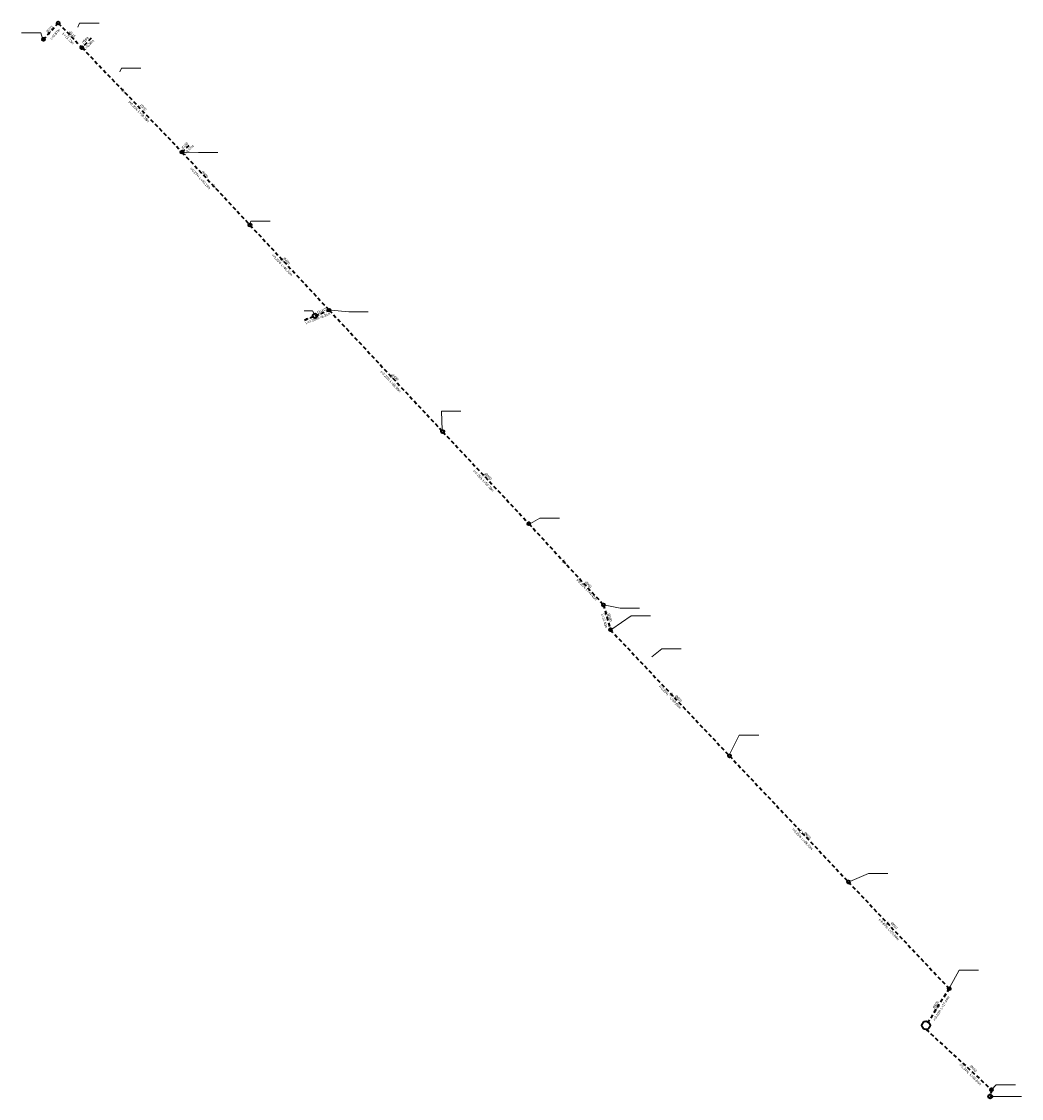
# Model space of a CAD drawing. Header units: metres. Extents: x 0 to 6446955, y 0 to 5658558.
# Tile 187 of 188: x 6443413 to 6443815, y 5653943 to 5654376. Entities that reach past the tile are written whole.
import ezdxf
from ezdxf.enums import TextEntityAlignment as Align

# ---------------------------------------------------------------- set-up
doc = ezdxf.new("R2010")
doc.units = ezdxf.units.M
doc.header["$MEASUREMENT"] = 0
doc.linetypes.add('1.5_1.0', pattern=[2.5, 1.5, -1])
for name, color, linetype, lineweight in [('!kanalizacja deszczowa', 24, '1.5_1.0', 40), ('!kanalizacja tłoczna', 240, '1.5_1.0', 40), ('!opisy', 24, 'CONTINUOUS', 18), ('!studnie', 24, 'CONTINUOUS', 40)]:
    doc.layers.add(name, color=color, linetype=linetype, lineweight=lineweight)
doc.layers.add('Liczby', color=24, linetype='CONTINUOUS')
doc.layers.add('Wymiary', color=7, linetype='CONTINUOUS')
doc.styles.get("Standard").update_dxf_attribs({"font": 'Working1250', "width": 0.75})

msp = doc.modelspace()

# ---------------------------------------------------------------- linework, layer by layer
at = {"layer": '!kanalizacja deszczowa'}
for points in [[(6443421.65, 5654368.95), (6443427.55, 5654375.57)], [(6443427.55, 5654375.57), (6443437.08, 5654365.68), (6443477.4, 5654323.61), (6443504.77, 5654294.23), (6443536.64, 5654260.01), (6443582.31, 5654211.12), (6443617.02, 5654174.06), (6443647.08, 5654141.37), (6443649.82, 5654131.34), (6443697.75, 5654080.6), (6443745.61, 5654029.92), (6443786.18, 5653986.96), (6443776.88, 5653972.18)], [(6443440.79, 5654369.44), (6443437.08, 5654365.68)], [(6443477.4, 5654323.61), (6443480.67, 5654326.65)], [(6443526.7, 5654256.05), (6443530.93, 5654257.75), (6443536.64, 5654260.01)], [(6443803.22, 5653946.26), (6443802.69, 5653943.55)]]:
    msp.add_lwpolyline(points, dxfattribs=at)
at = {"layer": '!kanalizacja deszczowa', "linetype": 'ByBlock'}
for points in [[(6443424.6, 5654372.26, 0.1, 0.1, 0), (6443423.28, 5654371.55, 0.1, 0.1, 0), (6443424.04, 5654370.87, 0.1, 0.1, 0)], [(6443433.02, 5654369.86, 0.1, 0.1, 0), (6443432.37, 5654371.38, 0.1, 0.1, 0), (6443431.55, 5654370.61, 0.1, 0.1, 0)], [(6443454.42, 5654347.57, 0.1, 0.1, 0), (6443453.77, 5654349.08, 0.1, 0.1, 0), (6443452.94, 5654348.31, 0.1, 0.1, 0)], [(6443490.97, 5654309.05, 0.1, 0.1, 0), (6443490.32, 5654310.57, 0.1, 0.1, 0), (6443489.5, 5654309.79, 0.1, 0.1, 0)], [(6443518.42, 5654279.54, 0.1, 0.1, 0), (6443517.77, 5654281.06, 0.1, 0.1, 0), (6443516.95, 5654280.29, 0.1, 0.1, 0)], [(6443528.74, 5654256.86, 0.1, 0.1, 0), (6443527.24, 5654256.82, 0.1, 0.1, 0), (6443527.61, 5654255.86, 0.1, 0.1, 0)], [(6443533.71, 5654258.84, 0.1, 0.1, 0), (6443532.21, 5654258.79, 0.1, 0.1, 0), (6443532.59, 5654257.84, 0.1, 0.1, 0)], [(6443562.31, 5654232.52, 0.1, 0.1, 0), (6443561.67, 5654234.04, 0.1, 0.1, 0), (6443560.84, 5654233.27, 0.1, 0.1, 0)], [(6443599.66, 5654192.59, 0.1, 0.1, 0), (6443599.01, 5654194.11, 0.1, 0.1, 0), (6443598.19, 5654193.34, 0.1, 0.1, 0)], [(6443632.05, 5654157.72, 0.1, 0.1, 0), (6443631.29, 5654159.54, 0.1, 0.1, 0), (6443630.29, 5654158.63, 0.1, 0.1, 0)], [(6443648.45, 5654136.36, 0.1, 0.1, 0), (6443648.61, 5654138.33, 0.1, 0.1, 0), (6443647.31, 5654137.97, 0.1, 0.1, 0)], [(6443675.4, 5654104.26, 0.1, 0.1, 0), (6443674.61, 5654106.08, 0.1, 0.1, 0), (6443673.63, 5654105.15, 0.1, 0.1, 0)], [(6443727.49, 5654049.1, 0.1, 0.1, 0), (6443726.71, 5654050.92, 0.1, 0.1, 0), (6443725.72, 5654049.99, 0.1, 0.1, 0)], [(6443762.43, 5654012.11, 0.1, 0.1, 0), (6443761.65, 5654013.93, 0.1, 0.1, 0), (6443760.66, 5654013, 0.1, 0.1, 0)], [(6443780.94, 5653978.65, 0.1, 0.1, 0), (6443782.51, 5653979.85, 0.1, 0.1, 0), (6443781.37, 5653980.58, 0.1, 0.1, 0)]]:
    msp.add_lwpolyline(points, format="xyseb", close=True, dxfattribs=at)
at = {"layer": '!kanalizacja tłoczna'}
msp.add_lwpolyline([(6443776.88, 5653970.53), (6443803.22, 5653946.26)], dxfattribs=at)
at = {"layer": '!kanalizacja tłoczna', "linetype": 'Continuous'}
msp.add_circle((6443776.88, 5653972.18), 1.65, dxfattribs=at)
at = {"layer": '!opisy', "color": 24}
for points in [[(6443444, 5654375.51), (6443436.2, 5654375.51), (6443435.45, 5654373.96)], [(6443412.81, 5654371.61), (6443420.61, 5654371.61), (6443421.23, 5654369.38)], [(6443460.86, 5654357.46), (6443453.06, 5654357.46), (6443452.31, 5654355.9)], [(6443491.79, 5654323.51), (6443483.99, 5654323.51), (6443478, 5654323.57)], [(6443512.85, 5654295.87), (6443505.05, 5654295.87), (6443504.73, 5654294.83)], [(6443526.57, 5654259.75), (6443529.97, 5654259.75), (6443530.52, 5654258.55)], [(6443552.38, 5654259.31), (6443544.58, 5654259.31), (6443537.24, 5654260)], [(6443589.68, 5654219.3), (6443581.88, 5654219.3), (6443582.09, 5654211.67)], [(6443629.28, 5654176.32), (6443621.48, 5654176.32), (6443617.61, 5654174.12)], [(6443661.59, 5654140.14), (6443653.79, 5654140.14), (6443647.65, 5654141.25)], [(6443666.02, 5654137.05), (6443658.22, 5654137.05), (6443650.33, 5654131.69)], [(6443678.36, 5654123.65), (6443670.56, 5654123.65), (6443666.55, 5654120.43)], [(6443709.5, 5654088.98), (6443701.7, 5654088.98), (6443697.76, 5654081.19)], [(6443761.54, 5654033.26), (6443753.74, 5654033.26), (6443746.18, 5654030.11)], [(6443797.98, 5653994.43), (6443790.18, 5653994.43), (6443786.38, 5653987.53)], [(6443812.85, 5653948.2), (6443805.05, 5653948.2), (6443803.22, 5653946.26)], [(6443815.27, 5653943.55), (6443807.47, 5653943.55), (6443802.71, 5653943.55)]]:
    msp.add_lwpolyline(points, dxfattribs=at)
at = {"layer": '!studnie'}
for centre, radius in [((6443427.55, 5654375.57), 0.6), ((6443421.65, 5654368.95), 0.6), ((6443437.08, 5654365.68), 0.6), ((6443477.4, 5654323.61), 0.6), ((6443504.77, 5654294.23), 0.6), ((6443536.64, 5654260.01), 0.6), ((6443530.93, 5654257.75), 0.9), ((6443582.31, 5654211.12), 0.6), ((6443617.02, 5654174.06), 0.6), ((6443647.08, 5654141.38), 0.6), ((6443649.82, 5654131.36), 0.6), ((6443697.75, 5654080.6), 0.6), ((6443745.61, 5654029.92), 0.6), ((6443786.18, 5653986.96), 0.6), ((6443802.69, 5653943.55), 0.8), ((6443803.22, 5653946.26), 0.6)]:
    msp.add_circle(centre, radius, dxfattribs=at)

# ---------------------------------------------------------------- texts
at = {"layer": 'Liczby', "color": 24, "width": 0.8}
for s, rotation, p in [('L=8.87m', 48, (6443424.94, 5654368.79)), ('L=13.72m', 314, (6443429.16, 5654371.15)), ('L=5,30m', 44.8013, (6443438.46, 5654364.68)), ('L=58.28m', 314, (6443459.49, 5654339.78)), ('L=4,47m', 44.8013, (6443478.53, 5654322.24)), ('L=40.15m', 313, (6443484.2, 5654312.94)), ('L=46,76m', 313, (6443517.11, 5654278.09)), ('L=4.39m', 22, (6443527.35, 5654254.3)), ('L=6.31m', 22, (6443532.32, 5654256.28)), ('L=66,90m', 313, (6443560.84, 5654231.17)), ('L=50.78m', 313, (6443598.18, 5654191.24)), ('L=44.41m', 313, (6443639.79, 5654147.4)), ('L=10.40m', 285, (6443646.13, 5654137.73)), ('L=69,80m', 313, (6443673.62, 5654103.86)), ('L=69,70m', 313, (6443726.54, 5654047.06)), ('L=59,09m', 313, (6443761.4, 5654010.64)), ('L=17.44m', 58, (6443783.28, 5653978.5))]:
    msp.add_text(s, height=1, rotation=rotation, dxfattribs=at).set_placement(p)
for s, rotation, p in [('i=0.25%', 314, (6443459.14, 5654340.14)), ('i=0.25%', 313, (6443483.86, 5654313.31)), ('i=0.25%', 313, (6443516.77, 5654278.45)), ('i=0.25%', 313, (6443560.49, 5654231.53)), ('i=0.25%', 313, (6443597.84, 5654191.6)), ('i=0.25%', 313, (6443639.45, 5654147.76)), ('i=0.25%', 313, (6443672.63, 5654104.87)), ('i=0.25%', 313, (6443726.19, 5654047.43)), ('i=0.67%', 313, (6443761.06, 5654011)), ('i=0.25%', 58, (6443783.02, 5653978.07))]:
    msp.add_text(s, height=1, rotation=rotation, dxfattribs=at).set_placement(p, align=Align.RIGHT)
at = {"layer": 'Liczby', "color": 240, "width": 0.8}
msp.add_text('i=1.34%', height=1, rotation=314, dxfattribs=at).set_placement((6443793.59, 5653952.75), align=Align.RIGHT)
msp.add_text('L=35.84m', height=1, rotation=314, dxfattribs=at).set_placement((6443794.36, 5653952.18))
at = {"layer": 'Wymiary', "color": 24, "width": 0.8}
for s, rotation, p in [('%%C315', 48, (6443423.41, 5654371.61)), ('∅315', 314, (6443431.76, 5654371.88)), ('∅160', 44.8013, (6443437.69, 5654367.27)), ('∅350', 314, (6443460.36, 5654342.4)), ('∅160', 44.8013, (6443477.76, 5654324.83)), ('%%C400', 313, (6443485.12, 5654315.55)), ('%%C400', 313, (6443518.03, 5654280.69)), ('Dn315', 22, (6443532.05, 5654258.65)), ('∅450', 313, (6443561.85, 5654233.86)), ('%%C500', 313, (6443599.2, 5654193.93)), ('∅500', 313, (6443639.51, 5654150.39)), ('%%C600', 285, (6443648.72, 5654137.77)), ('%%C600', 313, (6443675.75, 5654104.57)), ('%%C600', 313, (6443727.66, 5654049.4)), ('%%C600', 313, (6443762.55, 5654013.21)), ('%%C600', 58, (6443780.31, 5653978.85))]:
    msp.add_text(s, height=1, rotation=rotation, dxfattribs=at).set_placement(p)
at = {"layer": 'Wymiary', "color": 240, "width": 0.8}
msp.add_text('%%C450', height=1, rotation=314, dxfattribs=at).set_placement((6443794.4, 5653955.62))

doc.saveas('drawing.dxf')
